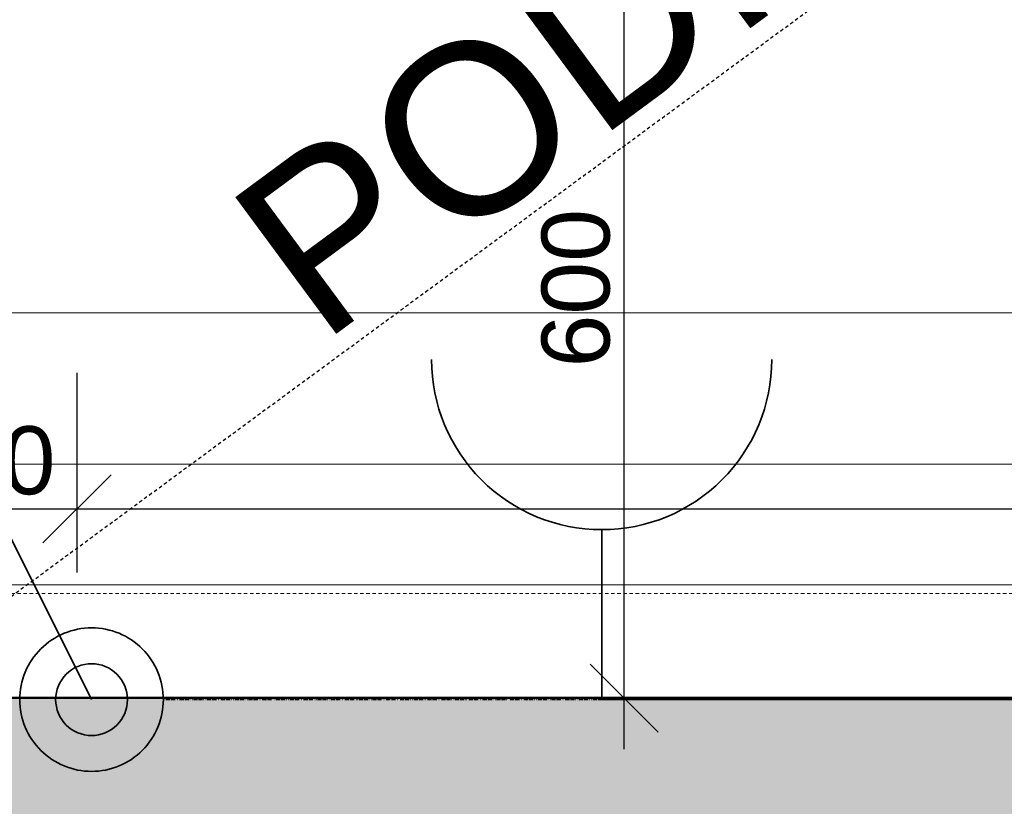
# Model space of a CAD drawing. Header units: millimetres. Extents: x -25972 to 4516, y -2839 to 20217.
# Tile 80 of 114: x -11124 to -10400, y 770 to 1349. Entities that reach past the tile are written whole.
import ezdxf

# ---------------------------------------------------------------- set-up
doc = ezdxf.new("R2010")
doc.units = ezdxf.units.MM
doc.header["$MEASUREMENT"] = 0
doc.linetypes.add('Antenovy vodic', pattern=[10.125, 3, -0.75, 3, -0.75, 0.125, -0.75, 0.125, -0.75, 0.125, -0.75])
doc.linetypes.add('Čárkovaná M', pattern=[4.5, 2.5, -2])
for name, color, linetype in [('7._POHLED ZÁPADNÍ_1_akustické prvky', 7, 'Continuous'), ('7._POHLED ZÁPADNÍ_1_Anotace - SP', 7, 'Continuous'), ('7._POHLED ZÁPADNÍ_1_Konstrukce - nosné', 7, 'Continuous'), ('7._POHLED ZÁPADNÍ_1_Nové_Anotace - SP', 7, 'Continuous'), ('7._POHLED ZÁPADNÍ_1_TZB - elektroinstalace', 7, 'Continuous'), ('7._POHLED ZÁPADNÍ_1_TZB - VZT', 7, 'Continuous'), ('7._POHLED ZÁPADNÍ_1_TZB - ZTI', 7, 'Continuous'), ('7._POHLED ZÁPADNÍ_1_Výplně – Řezové', 7, 'Continuous')]:
    doc.layers.add(name, color=color, linetype=linetype)
doc.styles.add('GENEROVANÝ_STYL_1', font='txt')
doc.styles.add('GENEROVANÝ_STYL_2', font='txt')

msp = doc.modelspace()

# ---------------------------------------------------------------- hatches: boundary and pattern name
at = {"layer": '7._POHLED ZÁPADNÍ_1_Výplně – Řezové', "linetype": 'Continuous', "lineweight": 13}
msp.add_hatch(color=254, dxfattribs=at).paths.add_polyline_path([(-11381.21, 349.99), (-9042.57, 349.93), (-9042.56, 849.93), (-11381.2, 849.99)])

# ---------------------------------------------------------------- linework, layer by layer
at = {"layer": '7._POHLED ZÁPADNÍ_1_akustické prvky', "color": 5, "linetype": 'Continuous', "lineweight": 25}
for p, q in [((-10679.46, 849.79), (-10679.46, 1449.79)), ((-11081.67, 942.01), (-11081.67, 1088.89)), ((-11231.67, 988.89), (-11081.67, 988.89)), ((-11081.67, 988.89), (-7801.92, 988.89)), ((-10632.58, 849.79), (-10779.46, 849.79)), ((-10679.46, 812.29), (-10679.46, 849.79))]:
    msp.add_line(p, q, dxfattribs=at)
at = {"layer": '7._POHLED ZÁPADNÍ_1_akustické prvky', "color": 5, "linetype": 'Continuous', "lineweight": 18}
for p, q in [((-11056.67, 1013.89), (-11106.67, 963.89)), ((-10704.46, 874.79), (-10654.46, 824.79))]:
    msp.add_line(p, q, dxfattribs=at)
at = {"layer": '7._POHLED ZÁPADNÍ_1_Konstrukce - nosné', "color": 7, "linetype": 'Continuous', "lineweight": 50, "flags": 128}
msp.add_lwpolyline([(-9042.56, 849.93), (-11381.2, 849.99)], dxfattribs=at)
at = {"layer": '7._POHLED ZÁPADNÍ_1_Nové_Anotace - SP', "color": 1, "linetype": 'Čárkovaná M', "lineweight": 25}
msp.add_line((-11231.67, 849.79), (-7677.9, 3462.76), dxfattribs=at)
at = {"layer": '7._POHLED ZÁPADNÍ_1_TZB - elektroinstalace', "color": 92, "linetype": 'Antenovy vodic', "lineweight": 35, "true_color": 0x00d700, "flags": 128}
msp.add_lwpolyline([(-7695.97, 1473.6), (-7695.97, 1223.6), (-7695.97, 848.6), (-11018.2, 848.6)], dxfattribs=at)
at = {"layer": '7._POHLED ZÁPADNÍ_1_TZB - elektroinstalace', "color": 92, "linetype": 'Continuous', "lineweight": 35, "true_color": 0x00d700, "flags": 128}
for points in [[(-11282.09, 1270.82), (-11070.97, 848.6)], [(-10695.97, 848.6), (-9954.74, 848.6), (-9213.5, 848.6), (-9213.5, 1098.6)], [(-10695.97, 848.6), (-10695.97, 973.6)]]:
    msp.add_lwpolyline(points, dxfattribs=at)
for points in [[(-10695.97, 973.6, -0.414214), (-10820.97, 1098.6)], [(-10570.97, 1098.6, -0.414214), (-10695.97, 973.6)], [(-11070.97, 901.38, 0.414214), (-11123.75, 848.6)], [(-11018.2, 848.6, 0.414214), (-11070.97, 901.38)], [(-11070.97, 874.99, 0.414214), (-11097.36, 848.6)], [(-11044.59, 848.6, 0.414214), (-11070.97, 874.99)], [(-11123.75, 848.6, 0.414214), (-11070.97, 795.82)], [(-11097.36, 848.6, 0.414214), (-11070.97, 822.21)], [(-11070.97, 822.21, 0.414214), (-11044.59, 848.6)], [(-11070.97, 795.82, 0.414214), (-11018.2, 848.6)]]:
    msp.add_lwpolyline(points, format="xyb", dxfattribs=at)
at = {"layer": '7._POHLED ZÁPADNÍ_1_TZB - VZT', "color": 122, "linetype": 'Continuous', "lineweight": 13, "true_color": 0x00d59f}
for p, q in [((-15914.99, 1132.92), (-8821.38, 1132.92)), ((-7704.38, 932.92), (-15464.99, 932.92))]:
    msp.add_line(p, q, dxfattribs=at)
at = {"layer": '7._POHLED ZÁPADNÍ_1_TZB - ZTI', "color": 211, "linetype": 'Continuous', "lineweight": 20, "true_color": 0xff66ff}
msp.add_line((-11561.99, 1021.72), (-9088.09, 1021.72), dxfattribs=at)
at = {"layer": '7._POHLED ZÁPADNÍ_1_TZB - ZTI', "color": 211, "linetype": 'Čárkovaná M', "lineweight": 20, "true_color": 0xff66ff}
msp.add_line((-11561.99, 926.68), (-9088.09, 926.68), dxfattribs=at)

# ---------------------------------------------------------------- texts
at = {"layer": '7._POHLED ZÁPADNÍ_1_akustické prvky', "color": 5, "linetype": 'Continuous', "lineweight": 18, "insert": (-10689.46, 1092.88), "char_height": 50, "width": 113.829, "attachment_point": 7, "rotation": 90, "style": 'GENEROVANÝ_STYL_2'}
msp.add_mtext('\\A1;{\\pql;\\fArial|b0|i0|c0|p38;600}', dxfattribs=at)
at = {"layer": '7._POHLED ZÁPADNÍ_1_akustické prvky', "color": 5, "linetype": 'Continuous', "lineweight": 18, "insert": (-11214.01, 998.89), "char_height": 50, "width": 113.829, "attachment_point": 7, "style": 'GENEROVANÝ_STYL_2'}
msp.add_mtext('\\A1;{\\pql;\\fArial|b0|i0|c0|p38;150}', dxfattribs=at)
at = {"layer": '7._POHLED ZÁPADNÍ_1_Anotace - SP', "color": 1, "linetype": 'Continuous', "lineweight": 25, "insert": (-10939.2, 1158.59), "char_height": 125, "attachment_point": 4, "rotation": 36.44234, "style": 'GENEROVANÝ_STYL_1'}
msp.add_mtext('\\A1;{\\pql;\\fArial|b0|i0|c238|p38;PODHLED \\fArial|b0|i0|c238|p38;+2750}', dxfattribs=at)

doc.saveas('drawing.dxf')
